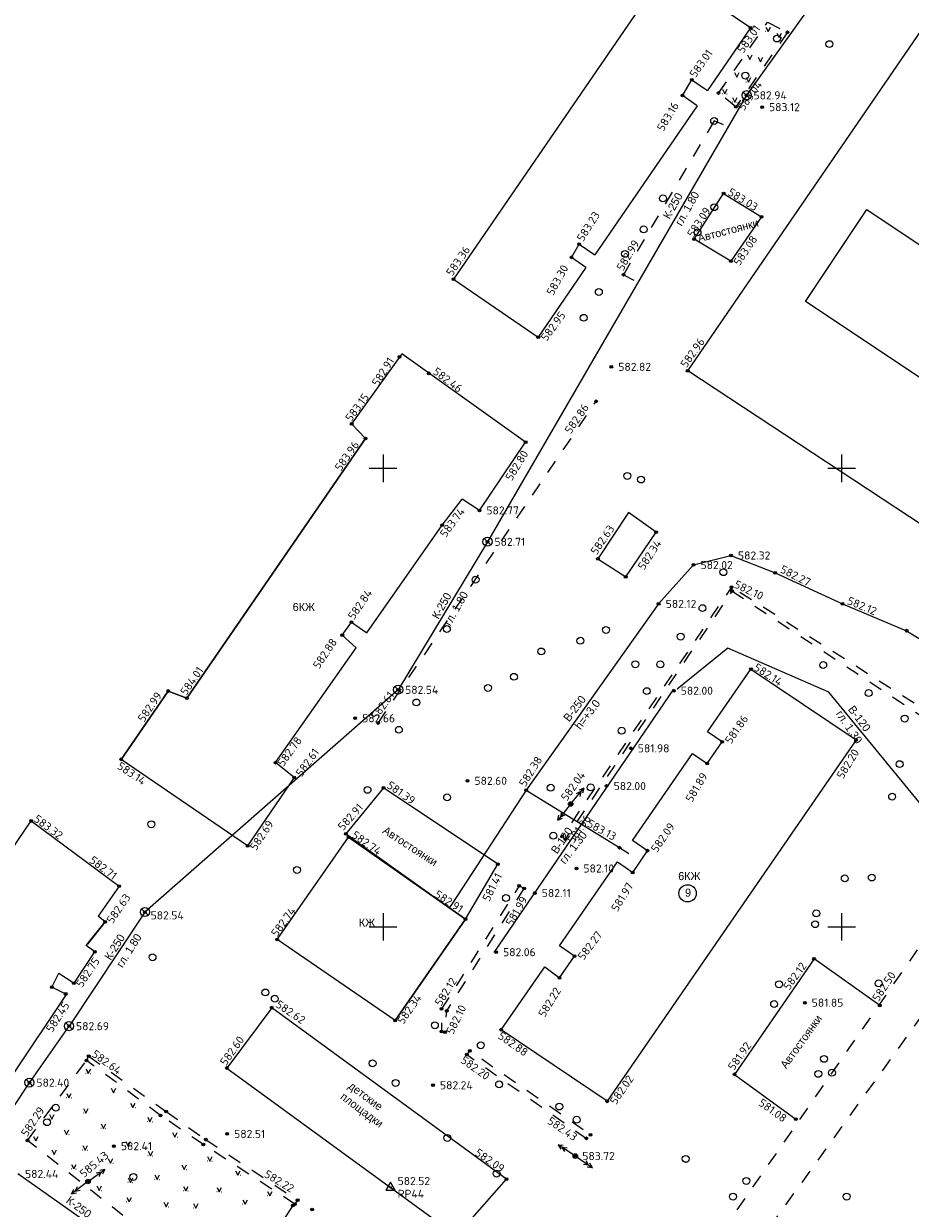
# Model space of a CAD drawing. Header units: metres. Extents: x 548732 to 549770, y 4592490 to 4594056.
# Tile 25 of 61: x 548961 to 549058, y 4593090 to 4593219. Entities that reach past the tile are written whole.
import ezdxf

# ---------------------------------------------------------------- set-up
doc = ezdxf.new("R2010")
doc.units = ezdxf.units.M
doc.header["$PDMODE"] = 32
doc.header["$PDSIZE"] = 0.3
doc.linetypes.add('Д_ТРОТ_ТРУБА', pattern=[3, 1.5, -1.5])
for name, color, linetype in [('(001) Сетка', 92, 'Continuous'), ('(003) Пункты', 7, 'Continuous'), ('(007) Здания', 7, 'Continuous'), ('(011) Колодцы', 7, 'Continuous'), ('(014) Водопровод', 5, 'ИК_Водопровод -------в--------'), ('(017) Канализация', 32, 'KANALIS_K_1'), ('(022) Возд. Линии', 7, 'Continuous'), ('(025) Дорога', 7, 'Continuous'), ('(036) Растительность', 7, 'Continuous'), ('(038) Деревья', 7, 'Continuous'), ('(040) Ограда', 7, 'Continuous'), ('(041) Текст', 7, 'Continuous'), ('V-CTRL-HCPT', 150, 'Continuous'), ('V-NODE', 1, 'Continuous'), ('V-NODE-TEXT', 11, 'Continuous')]:
    doc.layers.add(name, color=color, linetype=linetype)
doc.layers.add('Unknown Area Type', color=7, linetype='Continuous', lineweight=0)
doc.styles.add('BM-431', font='bm431.ttf')
doc.styles.add('D-431', font='d431.ttf')
doc.styles.add('P-131', font='p131.ttf')
doc.styles.add('S', font='txtwr', dxfattribs={"oblique": 15})
doc.styles.get("Standard").update_dxf_attribs({"font": 'simplex.shx'})
doc.linetypes.add('GAZ_VOZDUSH', pattern='A,1,-2,["~",Standard,S=3,R=0,X=-1.5,Y=-1.5],-1,10', length=14)
doc.linetypes.add('KANALIS_K', pattern='A,1,["<",Standard,S=1.8,R=0,X=-0.9,Y=-0.9],3,-1,["К",Standard,S=1.8,R=0,X=-0.9,Y=-0.9],-1,10', length=16)
doc.linetypes.add('KANALIS_K_1', pattern='A,1,[">",Standard,S=1.8,R=0,X=-0.9,Y=-0.9],3,-1,["К",Standard,S=1.8,R=0,X=-0.9,Y=-0.9],-1,10', length=16)
doc.linetypes.add('ИК_Водопровод -------в--------', pattern='A,9,-0.6,["В",Standard,S=1.2,R=0,X=0,Y=-0.6],-1.2', length=10.8)
doc.linetypes.add('ОГРАДА_V_ПРОВ', pattern='A,2.5,["v",Standard,S=1,R=0,X=0,Y=0],5,["v",Standard,S=1,R=180,X=0,Y=0],2.5', length=10)

# ---------------------------------------------------------------- blocks, each defined once
blk = doc.blocks.new('d')
at = {"layer": '(038) Деревья'}
blk.add_ellipse((0, 0), major_axis=(0.265, 0.265), ratio=1, start_param=5.497787, end_param=11.780972, dxfattribs=at)
blk = doc.blocks.new('strela1')
at = {"layer": '(022) Возд. Линии'}
for p, q in [((-2, 0), (-1.5, 0.25)), ((0, 0), (-2, 0)), ((-2, 0), (-1.5, -0.25)), ((-1.5, 0), (-1, 0.25)), ((-1.5, 0), (-1, -0.25))]:
    blk.add_line(p, q, dxfattribs=at)
blk = doc.blocks.new('strela2')
at = {"layer": '(022) Возд. Линии'}
for p, q in [((0, 0), (2, 0)), ((1.5, 0), (1, 0.25)), ((1.5, 0), (1, -0.25)), ((2, 0), (1.5, 0.25)), ((2, 0), (1.5, -0.25))]:
    blk.add_line(p, q, dxfattribs=at)
blk = doc.blocks.new('STOLB')
at = {"layer": '(022) Возд. Линии'}
blk.add_circle((0, 0), 0.25, dxfattribs=at)
blk = doc.blocks.new('I01171')
blk.add_line((-0.722283, 0.697501), (0.702286, -0.69785))
blk.add_circle((0, 0), 1)
at = {"color": 4, "style": 'S', "oblique": 15}
blk.add_attdef('Z', (1.616431, -1.093486), '', height=2, dxfattribs=at)
blk = doc.blocks.new('I04160')
for p, q in [((-0.5, 0), (-0.55, 0)), ((0.48, 0), (0.53, 0))]:
    blk.add_line(p, q)
blk.add_lwpolyline([(-0.5, 0.99), (0, 0), (0.51, 0.99)])
blk = doc.blocks.new('STA')
blk.add_lwpolyline([(0, 1), (-0.87, -0.5), (0.87, -0.5)], close=True)
blk.add_circle((0, 0), 0.118)
blk = doc.blocks.new('*U658', base_point=(549001.03, 4593092.08, 582.52))
at = {"layer": 'V-NODE-TEXT', "linetype": 'ByBlock', "char_height": 0.875}
for s, insert, attachment_point in [('582.52', (549001.8, 4593092.34, 582.52), 7), ('RP44', (549001.8, 4593091.82, 582.52), 1)]:
    blk.add_mtext(s, dxfattribs=dict(at, insert=insert, attachment_point=attachment_point))
blk = doc.blocks.new('*U659', base_point=(549001.032, 4593092.082, 582.518))
at = {"layer": 'V-CTRL-HCPT'}
blk.add_blockref('*U658', (549001.032, 4593092.082, 582.518), dxfattribs=at)
blk = doc.blocks.new('*U660', base_point=(549001.032, 4593092.082, 582.518))
at = {"layer": 'V-CTRL-HCPT', "xscale": 0.5833333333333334, "yscale": 0.5833333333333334, "zscale": 0.5833333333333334}
blk.add_blockref('STA', (549001.032, 4593092.082, 582.518), dxfattribs=at)
at = {"layer": 'V-CTRL-HCPT'}
blk.add_blockref('*U659', (549001.032, 4593092.082, 582.518), dxfattribs=at)

msp = doc.modelspace()

# ---------------------------------------------------------------- linework, layer by layer
at = {"layer": '(001) Сетка'}
for p, q in [((549000.2, 4593172), (549000.2, 4593169)), ((549050.2, 4593172), (549050.2, 4593169)), ((548998.7, 4593170.5), (549001.7, 4593170.5)), ((549048.7, 4593170.5), (549051.7, 4593170.5)), ((549000.2, 4593122), (549000.2, 4593119)), ((549050.2, 4593122), (549050.2, 4593119)), ((548998.7, 4593120.5), (549001.7, 4593120.5)), ((549048.7, 4593120.5), (549051.7, 4593120.5))]:
    msp.add_line(p, q, dxfattribs=at)
at = {"layer": '(003) Пункты', "color": 7}
for p in [(549040.28, 4593218.52, 583.1), (549044.3, 4593218.04, 582.98), (549033.87, 4593212.86, 583.01), (549032.86, 4593211.16, 583.16), (549036.78, 4593211.42, 583.25), (549039.84, 4593211.17, 582.94), (549038.68, 4593209.92, 583.04), (549041.53, 4593209.88, 583.12), (549037.34, 4593200.46, 583.03), (549041.46, 4593197.93, 583.06), (549034.13, 4593195.48, 583.09), (549021.58, 4593194.93, -0.07), (549020.75, 4593193.5), (549038.13, 4593193.08, 583.08), (549026.42, 4593191.61, 582.99), (549007.88, 4593191.11, 583.36), (549017.13, 4593184.8, 582.95), (549002.01, 4593182.66, 582.91), (549025.09, 4593181.56, 582.82), (549005.2, 4593180.85, 582.46), (549033.42, 4593181.13, 582.96), (549023.43, 4593177.8, 582.86), (548996.78, 4593175.34, 583.15), (548998.29, 4593173.76, 583.96), (549015.75, 4593173.34, 582.8), (549010.71, 4593165.9, 582.77), (549006.66, 4593164.3, 583.74), (549029.99, 4593163.54, 582.34), (549011.59, 4593162.48, 582.71), (549023.62, 4593160.64, 582.63), (549038.14, 4593160.99, 582.32), (549034.06, 4593159.96, 582.02), (549026.66, 4593158.66, 582.35), (549042.96, 4593159.1, 582.27), (549038.19, 4593157.54, 582.11), (549038.27, 4593157.1, 582.13), (549030.25, 4593155.71, 582.12), (549050.29, 4593155.72, 582.12), (548996.76, 4593153.73, 582.84), (548995.76, 4593152.31, 582.88), (549057.29, 4593152.79, 582.17), (549040.32, 4593148.58, 582.14), (548976.77, 4593146.21, 582.99), (548978.82, 4593145.44, 584.01), (549001.85, 4593146.34, 582.54), (549031.9, 4593146.24, 582), (548997.17, 4593143.24, 582.66), (548999.66, 4593142.72, 582.61), (549027.21, 4593139.96, 581.98), (549037.18, 4593140.66, 581.86), (549051.78, 4593140.87, 582.2), (548971.64, 4593138.76, 583.14), (548988.49, 4593138.4, 582.95), (549035.55, 4593138.3, 581.89), (548990.52, 4593136.77, 582.59), (549009.41, 4593136.42, 582.6), (549000.26, 4593135.65, 581.39), (549015.8, 4593135.39, 582.38), (549024.58, 4593135.85, 582), (549020.66, 4593133.89, 582.04), (548961.83, 4593132.04, 583.32), (548996.14, 4593130.63, 582.91), (548996.45, 4593130.29, 582.74), (549019.73, 4593130.36, 581.99), (549020.09, 4593130.06, 581.96), (548985.44, 4593129.33, 582.69), (549025.97, 4593129.13, 583.13), (549029.04, 4593128.8, 582.09), (549012.72, 4593127.33, 581.41), (549021.29, 4593126.86, 582.1), (549027.42, 4593126.43, 581.97), (548971.43, 4593124.94, 582.71), (549015.04, 4593124.96, 582), (549015.6, 4593124.68, 581.99), (549016.74, 4593124.18, 582.11), (548974.24, 4593122.1, 582.54), (548969.91, 4593121.05, 582.63), (549009.19, 4593121.32, 582.91), (548988.65, 4593119.12, 582.74), (548968.79, 4593117.77, 582.65), (549012.53, 4593117.73, 582.06), (549021.07, 4593117.3, 582.27), (549047.19, 4593117.01, 582.12), (548966.5, 4593114.36, 582.75), (549019.44, 4593114.93, 582.22), (548964.1, 4593113.91, 583.56), (548965.6, 4593113.18, 582.45), (548988.06, 4593111.68, 582.62), (549006.57, 4593111.55, 582.12), (549046.18, 4593112.22, 581.85), (549054.37, 4593111.92, 582.5), (549001.52, 4593110.28, 582.34), (549007.16, 4593111.34, 582.05), (548965.97, 4593109.67, 582.69), (549006.57, 4593109.08, 582.18), (549006.96, 4593109, 582.1), (549013.09, 4593109.28, 582.88), (548968.11, 4593106.4, 582.64), (549009.33, 4593106.57, 582.2), (549009.66, 4593106.97, 582.21), (548967.87, 4593105.92, 582.59), (548983.18, 4593105.1, 582.6), (549038.52, 4593104.41, 581.92), (548961.65, 4593103.5, 582.4), (549005.65, 4593103.22, 582.24), (549024.64, 4593101.47, 582.02), (548975.95, 4593099.93, 582.55), (548976.55, 4593100.35, 582.56), (549045.21, 4593099.52, 581.08), (548980.88, 4593097.29, 582.54), (548983.21, 4593097.91, 582.51), (549022.37, 4593097.43, 582.42), (549022.83, 4593097.8, 582.29), (548961.45, 4593097.21, 582.29), (548970.86, 4593096.58, 582.41), (548980.61, 4593096.76, 582.45), (549021.17, 4593095.5, 583.72), (548968.03, 4593092.72, 585.43), (549013.65, 4593092.98, 582.09), (548990.36, 4593090.11, 582.21), (548990.59, 4593090.26, 582.13), (548990.89, 4593090.68, 582.22), (548992.47, 4593089.67, 582.14)]:
    msp.add_point(p, dxfattribs=at)
at = {"layer": '(007) Здания'}
for p, q in [((549033.42, 4593181.13), (549112.07, 4593295.8)), ((549030.98, 4593224.82), (549007.88, 4593191.11)), ((549040.28, 4593218.52), (549030.98, 4593224.82)), ((549034.13, 4593195.48), (549037.34, 4593200.46)), ((549037.34, 4593200.46), (549041.46, 4593197.93)), ((549041.46, 4593197.93), (549038.13, 4593193.08)), ((549038.13, 4593193.08), (549034.13, 4593195.48)), ((549015.75, 4593173.34), (549002.24, 4593182.97)), ((549125.97, 4593120.12), (549033.42, 4593181.13)), ((548996.78, 4593175.34), (548998.29, 4593173.76)), ((548998.29, 4593173.76), (548978.82, 4593145.44)), ((549010.71, 4593165.9), (549015.75, 4593173.34)), ((549026.95, 4593165.67), (549023.62, 4593160.64)), ((549029.99, 4593163.54), (549026.95, 4593165.67)), ((549026.66, 4593158.66), (549029.99, 4593163.54)), ((549023.62, 4593160.64), (549026.66, 4593158.66)), ((549035.59, 4593141.75), (549040.32, 4593148.58)), ((549040.32, 4593148.58), (549051.78, 4593140.87)), ((548976.77, 4593146.21), (548971.64, 4593138.76)), ((548978.82, 4593145.44), (548976.77, 4593146.21)), ((549051.78, 4593140.87), (549024.64, 4593101.47)), ((549027.39, 4593129.92), (549033.96, 4593139.41)), ((548990.52, 4593136.77), (548988.49, 4593138.4)), ((549000.26, 4593135.65), (548996.14, 4593130.63)), ((549012.72, 4593127.33), (549000.26, 4593135.65)), ((548961.83, 4593132.04), (548971.43, 4593124.94)), ((548988.65, 4593119.12), (548996.45, 4593130.29)), ((548996.14, 4593130.63), (549009.19, 4593121.32)), ((548996.45, 4593130.29), (549009.19, 4593121.32)), ((549009.19, 4593121.32), (549012.72, 4593127.33)), ((549019.43, 4593118.44), (549025.77, 4593127.58)), ((548971.43, 4593124.94), (548969.13, 4593121.67)), ((548967.84, 4593118.47), (548969.91, 4593121.05)), ((548969.91, 4593121.05), (548967.97, 4593118.62)), ((548969.91, 4593121.05), (548969.13, 4593121.67)), ((549009.19, 4593121.32), (549001.52, 4593110.28)), ((548968.79, 4593117.77), (548967.84, 4593118.47)), ((549001.52, 4593110.28), (548988.65, 4593119.12)), ((548966.51, 4593114.36), (548968.79, 4593117.77)), ((549047.19, 4593117.01), (549038.52, 4593104.41)), ((549054.37, 4593111.92), (549047.19, 4593117.01)), ((549013.09, 4593109.28), (549017.83, 4593116.12)), ((548959.98, 4593104.59), (548965.68, 4593113.12)), ((549024.64, 4593101.47), (549013.09, 4593109.28)), ((549038.52, 4593104.41), (549045.21, 4593099.52))]:
    msp.add_line(p, q, dxfattribs=at)
at = {"layer": '(007) Здания', "flags": 128}
for points in [[(549115.23, 4593247.32), (549145.91, 4593225.75), (549149.89, 4593231.42), (549158.43, 4593225.41), (549105.33, 4593149.35), (549046.27, 4593188.7), (549052.94, 4593198.71), (549073.58, 4593184.96), (549115.23, 4593247.32)], [(549034.44, 4593210.02), (549032.86, 4593211.16), (549033.87, 4593212.86), (549035.59, 4593211.68)], [(549022.33, 4593192.38), (549020.75, 4593193.5), (549021.58, 4593194.93), (549023.28, 4593193.76)]]:
    msp.add_lwpolyline(points, dxfattribs=at)
at = {"layer": '(007) Здания'}
for points in [[(549040.28, 4593218.52), (549035.59, 4593211.68)], [(549034.44, 4593210.02), (549023.28, 4593193.76)], [(549022.33, 4593192.38), (549017.13, 4593184.8)], [(549007.88, 4593191.11), (549017.13, 4593184.8)], [(549002.24, 4593182.97), (548996.78, 4593175.34), (548998.29, 4593173.76), (548978.82, 4593145.44), (548976.77, 4593146.21), (548971.64, 4593138.76)], [(548990.52, 4593136.77), (548985.44, 4593129.34), (548971.64, 4593138.76), (548976.77, 4593146.21), (548978.82, 4593145.44), (548998.29, 4593173.76)], [(548988.49, 4593138.4), (548997.27, 4593150.91), (548995.76, 4593152.31), (548996.76, 4593153.73), (548998.42, 4593152.56), (549006.66, 4593164.3), (549008.83, 4593167.13)], [(549010.71, 4593165.9), (549008.83, 4593167.13)], [(549035.59, 4593141.75), (549040.32, 4593148.58)], [(549035.59, 4593141.75), (549040.32, 4593148.58), (549051.78, 4593140.87)], [(549033.96, 4593139.41), (549035.55, 4593138.3), (549037.18, 4593140.66), (549035.59, 4593141.75)], [(549051.78, 4593140.87), (549024.64, 4593101.47), (549013.09, 4593109.28)], [(549027.39, 4593129.92), (549033.96, 4593139.41)], [(549027.39, 4593129.92), (549033.96, 4593139.41)], [(548934.51, 4593091.79), (548961.83, 4593132.04)], [(549001.52, 4593110.28), (549009.19, 4593121.32), (548996.45, 4593130.29)], [(549025.77, 4593127.58), (549027.42, 4593126.43), (549029.04, 4593128.8), (549027.39, 4593129.92)], [(549019.43, 4593118.44), (549025.77, 4593127.58)], [(549019.43, 4593118.44), (549025.77, 4593127.58)], [(548968.79, 4593117.77), (548967.84, 4593118.47), (548969.91, 4593121.05)], [(549017.83, 4593116.12), (549019.44, 4593114.93), (549021.07, 4593117.3), (549019.43, 4593118.44)], [(549013.09, 4593109.28), (549017.83, 4593116.12)], [(549013.09, 4593109.28), (549017.83, 4593116.12)], [(548965.68, 4593113.12), (548964.1, 4593113.91), (548964.87, 4593115.45), (548966.51, 4593114.36)]]:
    msp.add_lwpolyline(points, dxfattribs=at)
msp.add_circle((549033.41, 4593124.15), 0.942, dxfattribs=at)
at = {"layer": '(014) Водопровод', "linetype": 'GAZ_VOZDUSH'}
for p, q in [((549034.06, 4593159.96), (549038.14, 4593160.99)), ((549038.14, 4593160.99), (549042.96, 4593159.1)), ((549030.25, 4593155.71), (549034.06, 4593159.96)), ((549042.96, 4593159.1), (549050.29, 4593155.72)), ((549030.25, 4593155.71), (549015.8, 4593135.39)), ((549050.29, 4593155.72), (549057.29, 4593152.79)), ((549057.29, 4593152.79), (549070.38, 4593144.79)), ((549015.8, 4593135.39), (549007.7, 4593122.97)), ((549015.8, 4593135.39), (549025.97, 4593129.13)), ((549025.97, 4593129.13), (549027, 4593128.48))]:
    msp.add_line(p, q, dxfattribs=at)
at = {"layer": '(014) Водопровод', "flags": 128}
for points in [[(549149.74, 4593045.62), (549095.39, 4593068.08), (549107.46, 4593085.44), (549107.76, 4593094.57), (549100.95, 4593102.36), (549060.28, 4593132.1), (549048.79, 4593146.07), (549037.81, 4593150.89), (549032.26, 4593146.43)], [(549012.33, 4593117.7), (549031.92, 4593146.4)]]:
    msp.add_lwpolyline(points, dxfattribs=at)
at = {"layer": '(017) Канализация', "linetype": 'KANALIS_K'}
for p, q in [((549046.8, 4593220.94), (549039.84, 4593211.17)), ((549039.84, 4593211.17), (549011.59, 4593162.48)), ((549011.59, 4593162.48), (549001.85, 4593146.34)), ((549001.85, 4593146.34), (548974.24, 4593122.1)), ((548974.24, 4593122.1), (548965.97, 4593109.67)), ((548961.65, 4593103.5), (548965.97, 4593109.67)), ((548956.31, 4593095.45), (548961.65, 4593103.5)), ((548974.98, 4593083.28), (548960.4, 4593093.55))]:
    msp.add_line(p, q, dxfattribs=at)
at = {"layer": '(025) Дорога', "linetype": 'Д_ТРОТ_ТРУБА'}
for p, q in [((549036.78, 4593211.42), (549042.12, 4593219.13)), ((549042.12, 4593219.13), (549044.3, 4593218.04)), ((549044.3, 4593218.04), (549038.68, 4593209.92)), ((549038.68, 4593209.92), (549036.78, 4593211.42)), ((549036.3, 4593208.38), (549026.42, 4593191.61)), ((548999.66, 4593142.72), (549023.43, 4593177.8)), ((549061.86, 4593122.91), (549034.03, 4593082.79)), ((549037.12, 4593080.45), (549065.46, 4593119.82)), ((548975.95, 4593099.93), (548967.87, 4593105.92)), ((548968.11, 4593106.4), (548976.55, 4593100.35)), ((548976.55, 4593100.35), (548980.88, 4593097.29)), ((548980.61, 4593096.76), (548975.95, 4593099.93)), ((548983.62, 4593079.73), (548961.45, 4593097.21)), ((548990.59, 4593090.26), (548980.61, 4593096.76)), ((548980.88, 4593097.29), (548990.89, 4593090.68)), ((548990.36, 4593090.11), (548983.62, 4593079.73))]:
    msp.add_line(p, q, dxfattribs=at)
at = {"layer": '(025) Дорога', "linetype": 'Д_ТРОТ_ТРУБА', "flags": 128}
for points in [[(549038.27, 4593157.1), (549038.19, 4593157.54), (549019.73, 4593130.36), (549020.09, 4593130.06)], [(549061.35, 4593141.88), (549062.31, 4593142.21), (549038.19, 4593157.54), (549038.27, 4593157.1)], [(549015.6, 4593124.68), (549015.04, 4593124.96), (549006.57, 4593111.55), (549006.57, 4593109.08), (549006.96, 4593109), (549007.16, 4593111.34)], [(549009.66, 4593106.97), (549009.33, 4593106.57), (549022.37, 4593097.43), (549022.83, 4593097.8)]]:
    msp.add_lwpolyline(points, close=True, dxfattribs=at)
msp.add_lwpolyline([(548961.45, 4593097.21), (548967.87, 4593105.92)], dxfattribs=at)
at = {"layer": '(040) Ограда', "linetype": 'ОГРАДА_V_ПРОВ'}
for p, q in [((548988.06, 4593111.68), (548983.18, 4593105.1)), ((549013.65, 4593092.98), (548988.06, 4593111.68)), ((548983.18, 4593105.1), (549008.23, 4593086.84)), ((549008.23, 4593086.84), (549013.65, 4593092.98))]:
    msp.add_line(p, q, dxfattribs=at)
for p, q in [((549039.48, 4593211.53), (549040.19, 4593210.83)), ((549011.23, 4593162.84), (549011.94, 4593162.14)), ((549001.49, 4593146.7), (549002.2, 4593146)), ((548973.88, 4593122.46), (548974.59, 4593121.76)), ((548965.6, 4593110.02), (548966.32, 4593109.32)), ((548961.28, 4593103.85), (548962, 4593103.16))]:
    msp.add_line(p, q)
for centre in [(549039.84, 4593211.18), (549011.59, 4593162.49), (549001.85, 4593146.35), (548974.24, 4593122.11), (548965.97, 4593109.67), (548961.64, 4593103.51)]:
    msp.add_circle(centre, 0.5)
at = {"layer": 'Unknown Area Type', "linetype": 'ByBlock'}
for p, q in [((549037.32, 4593207.96), (549036.3, 4593208.38)), ((549026.42, 4593191.61), (549027.56, 4593191)), ((549007.4, 4593122.58), (549005.77, 4593123.75)), ((549007.7, 4593122.97), (549007.4, 4593122.58)), ((548967.87, 4593105.92), (548968.11, 4593106.4)), ((548990.89, 4593090.68), (548990.59, 4593090.26))]:
    msp.add_line(p, q, dxfattribs=at)

# ---------------------------------------------------------------- block references
at = {"layer": '(011) Колодцы', "xscale": 0.5, "yscale": 0.5, "zscale": 0.5}
for p in [(549039.84, 4593211.18, 583.32), (549011.59, 4593162.49, 1166.03), (549001.85, 4593146.35, 583.32), (548974.24, 4593122.11, 583.32), (548965.97, 4593109.67, 583.32), (548961.64, 4593103.51, 583.32)]:
    msp.add_blockref('I01171', p, dxfattribs=at)
at = {"layer": '(022) Возд. Линии'}
for name, p, rotation in [('strela1', (549020.82, 4593134.08, 582.04), 230.5184969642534), ('strela2', (549020.5, 4593133.69, 582.04), 232.0429205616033), ('STOLB', (549020.66, 4593133.89, 582.04), 51.00522516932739), ('strela2', (549020.96, 4593095.64, 583.72), 146.7154689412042), ('STOLB', (549021.17, 4593095.5, 583.72), 51.00522516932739), ('strela1', (549021.38, 4593095.36, 583.72), 145.1910453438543), ('strela1', (548968.24, 4593092.86, 585.43), 215.2757958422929), ('strela2', (548967.83, 4593092.57, 585.43), 216.8002194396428), ('STOLB', (548968.03, 4593092.72, 585.43), 51.00522516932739)]:
    msp.add_blockref(name, p, dxfattribs=dict(at, rotation=rotation))
at = {"layer": '(036) Растительность', "linetype": 'Continuous', "xscale": 0.5, "yscale": 0.5, "zscale": 0.5}
for p in [(549042.19, 4593218.12, 584.98), (549043.4, 4593217.46, 584.98), (549040.2, 4593215.09, 584.98), (549041.36, 4593214.82, 584.98), (549038.78, 4593213.16, 584.98), (549040.05, 4593212.6, 584.98), (549037.45, 4593211.34, 584.98), (549038.54, 4593210.43, 584.98), (548968.07, 4593104.5, 584.98), (548970.82, 4593102.4, 584.98), (548965.96, 4593101.84, 584.98), (548964.09, 4593099.53, 584.98), (548967.8, 4593100.19, 584.98), (548972.93, 4593100.78, 584.98), (548969.72, 4593098.52, 584.98), (548974.79, 4593099.24, 584.98), (548962.35, 4593097.15, 584.98), (548965.7, 4593097.85, 584.98), (548977.51, 4593097.57, 584.98), (548964.35, 4593095.67, 584.98), (548967.72, 4593096.15, 584.98), (548972.41, 4593096.58, 584.98), (548970.5, 4593094.72, 584.98), (548974.84, 4593095.53, 584.98), (548981.31, 4593094.96, 584.98), (548966.48, 4593094.1, 584.98), (548978.53, 4593094.04, 584.98), (548984.38, 4593093.4, 584.98), (548972.66, 4593092.62, 584.98), (548975.57, 4593092.96, 584.98), (548969.26, 4593091.76, 584.98), (548972.52, 4593090.49, 584.98), (548978.69, 4593091.69, 1166.57), (548982.35, 4593091.58, 584.98), (548987.86, 4593091.15, 584.98), (548976.57, 4593089.97, 584.98), (548979.79, 4593089.83, 584.98), (548985.17, 4593090.24, 584.98)]:
    msp.add_blockref('I04160', p, dxfattribs=at)
at = {"layer": '(038) Деревья', "linetype": 'Continuous'}
for p in [(549043.15, 4593217.36), (549048.87, 4593216.75), (549039.71, 4593213.32), (549036.3, 4593208.38), (549030.72, 4593199.93), (549036.32, 4593198.97), (549028.61, 4593196.55), (549034.49, 4593196.22), (549026.59, 4593193.88), (549023.73, 4593189.72), (549022.08, 4593186.91), (549026.83, 4593169.66), (549028.33, 4593169.27), (549037.31, 4593159.17), (549010.29, 4593158.35), (549035.03, 4593155.25), (549007.16, 4593152.97), (549024.51, 4593152.87), (549021.72, 4593151.69), (549032.66, 4593152.14), (549017.46, 4593150.52), (549027.7, 4593149.13), (549030.44, 4593149.11), (549048.19, 4593149.04), (549014.48, 4593147.76), (549011.64, 4593146.55), (549028.96, 4593146.2), (549003.84, 4593144.96), (549053.14, 4593145.99), (549057.08, 4593143.2), (549001.93, 4593141.98), (549026.21, 4593141.88), (549056.52, 4593138.24), (548998.51, 4593135.43), (549007.19, 4593134.61), (549018.48, 4593135.66), (549022.83, 4593135.7), (549055.71, 4593134.7), (548974.94, 4593131.68), (549018.76, 4593130.43), (548990.82, 4593126.7), (549050.55, 4593125.78), (549053.49, 4593125.87), (549013.6, 4593123.64), (549047.44, 4593121.96), (549047.31, 4593120.78), (548975.07, 4593117.17), (549043.38, 4593114.23), (549054.23, 4593114.33), (548987.37, 4593113.34), (548988.4, 4593112.66), (549042.84, 4593112.08), (549005.85, 4593109.76), (549010.86, 4593107.58), (549048.29, 4593106.1), (548999.06, 4593105.61), (549047.66, 4593104.46), (549049.15, 4593104.59), (549001.57, 4593103.47), (549012.86, 4593103.32), (549019.42, 4593100.9), (548964.52, 4593100.77), (548963.57, 4593099.19), (549021.31, 4593099.46), (549007.22, 4593097.47), (549033.2, 4593095.19), (548972.98, 4593093.22), (549012.58, 4593093.58), (549039.82, 4593092.78), (549038.36, 4593091.08), (549050.75, 4593091.08)]:
    msp.add_blockref('d', p, dxfattribs=at)
at = {"layer": 'V-NODE'}
msp.add_blockref('*U660', (549001.03, 4593092.08, 582.52), dxfattribs=at)

# ---------------------------------------------------------------- texts
at = {"layer": '(003) Пункты', "color": 7}
for s, rotation, p in [('583.01', 54.9342, (549039.47, 4593215.68, 583)), ('583.01', 55.0055, (549034.27, 4593213.01, 583.01)), ('583.04', 54.9794, (549039.54, 4593209.41, 583.04)), ('583.16', 59.1221, (549030.76, 4593207.17, 583.16)), ('583.03', 328.2277, (549037.7, 4593200.37, 583.03)), ('583.23', 57.7186, (549022.01, 4593195.14, -0.07)), ('583.09', 56.7866, (549034.03, 4593195.6, 583.09)), ('583.08', 55.9977, (549039.07, 4593192.51, 583.08)), ('583.36', 55.6718, (549007.74, 4593191.38, 583.36)), ('582.99', 59.6582, (549026.37, 4593191.95, 582.99)), ('583.30', 61.0438, (549018.74, 4593189.26)), ('582.95', 53.4411, (549018.03, 4593184.28, 582.95)), ('582.96', 54.9063, (549033.28, 4593181.38, 582.96)), ('582.91', 57.5586, (548999.66, 4593179.36, 582.91)), ('582.46', 323.0166, (549005.55, 4593180.87, 582.46)), ('583.15', 53.7128, (548996.73, 4593175.51, 583.15)), ('582.86', 55.506, (549020.66, 4593174.17, 582.86)), ('583.96', 55.2037, (548995.59, 4593170.11, 583.96)), ('582.80', 58.5913, (549014.23, 4593169.05)), ('583.74', 53.4636, (549007.04, 4593162.88, 583.74)), ('582.63', 55.5965, (549023.48, 4593160.98, 582.63)), ('582.34', 56.693, (549028.65, 4593159.33, 582.34)), ('582.27', 332.9788, (549043.41, 4593159.19, 582.27)), ('582.10', 334.398, (549038.39, 4593157.54, 582.1)), ('582.84', 55.5583, (548997.03, 4593153.91, 582.84)), ('582.12', 337.2268, (549050.72, 4593155.73, 582.12)), ('582.88', 56.1449, (548993.22, 4593148.54, 582.88)), ('582.14', 327.2778, (549040.53, 4593148.55, 582.14)), ('584.01', 55.0949, (548978.74, 4593145.66, 584.01)), ('582.99', 55.6937, (548974.12, 4593142.74, 582.99)), ('582.61', 54.6162, (548999.53, 4593142.99, 582.61)), ('581.86', 55.7142, (549038.14, 4593140.36, 581.86)), ('582.78', 54.3473, (548989.33, 4593137.9, 582.78)), ('582.61', 54.3557, (548991.33, 4593136.79, 582.61)), ('582.38', 57.9188, (549015.71, 4593135.68, 582.38)), ('582.20', 58.7847, (549050.35, 4593136.54, 582.2)), ('583.14', 326.0061, (548971.13, 4593137.82, 583.14)), ('582.04', 54.2488, (549020.23, 4593134.13, 582.04)), ('581.89', 59.4239, (549033.88, 4593134, 581.89)), ('581.39', 325.0583, (549000.53, 4593135.73, 581.39)), ('582.91', 48.1304, (548995.84, 4593130.93, 582.91)), ('583.32', 323.5051, (548962.03, 4593132.08, 583.32)), ('581.96', 54.7172, (549020.95, 4593129.5, 581.96)), ('582.69', 56.546, (548986.35, 4593128.74, 582.69)), ('583.13', 330.9304, (549022.36, 4593131.5, 583.13)), ('582.09', 55.3849, (549030.06, 4593128.52, 582.09)), ('582.74', 324.8269, (548996.7, 4593130.31, 582.74)), ('582.71', 322.8275, (548968.1, 4593127.59, 0.17)), ('581.41', 63.0347, (549011.77, 4593123.18, 581.41)), ('581.97', 58.3288, (549025.76, 4593122.07, 581.97)), ('582.63', 55.4136, (548970.71, 4593120.77, 582.63)), ('582.91', 327.1885, (549005.73, 4593123.81, 582.91)), ('581.99', 59.9466, (549014.28, 4593120.51, 581.99)), ('582.74', 54.1651, (548988.64, 4593119.32, 582.74)), ('582.27', 53.2109, (549022.06, 4593116.78, 582.27)), ('582.75', 56.2944, (548967.39, 4593113.81, 582.75)), ('582.12', 54.0211, (549044.48, 4593113.51, 582.12)), ('582.50', 56.6222, (549054.21, 4593112.27, 582.5)), ('582.12', 57.673, (549006.52, 4593111.77, 582.12)), ('582.34', 55.1115, (549002.41, 4593109.8, 582.34)), ('582.22', 58.4473, (549017.82, 4593110.55, 582.22)), ('582.45', 57.4254, (548964.13, 4593108.9)), ('582.62', 325.9783, (548988.41, 4593111.82, 582.62)), ('582.10', 63.7638, (549007.84, 4593108.7, 582.1)), ('582.60', 54.7755, (548983.08, 4593105.28, 582.6)), ('582.88', 324.7477, (549012.64, 4593108.41, 582.88)), ('581.92', 54.6966, (549038.45, 4593104.76, 581.92)), ('582.64', 324.3565, (548968.36, 4593106.43, 582.64)), ('582.20', 324.6885, (549008.58, 4593105.76, 582.2)), ('582.02', 55.4209, (549025.59, 4593101.02, 582.02)), ('581.08', 324.2488, (549041.05, 4593101.11)), ('582.29', 56.2317, (548961.39, 4593097.53, 582.29)), ('582.43', 325.7057, (549018.03, 4593099.12, 582.42)), ('582.09', 325.7393, (549010.13, 4593095.65, 582.09)), ('585.43', 39.9794, (548967.59, 4593093.09, 585.43)), ('582.22', 329.126, (548987.15, 4593093.28, 582.22))]:
    msp.add_text(s, height=0.88, rotation=rotation, dxfattribs=at).set_placement(p)
for s, p in [('582.94', (549040.6, 4593210.73, 582.94)), ('583.12', (549042.29, 4593209.44, 583.12)), ('582.82', (549025.85, 4593181.12, 582.82)), ('582.77', (549011.47, 4593165.46, 582.77)), ('582.71', (549012.35, 4593162.04, 582.71)), ('582.32', (549038.9, 4593160.55, 582.32)), ('582.02', (549034.82, 4593159.51, 582.02)), ('582.12', (549031.02, 4593155.27, 582.12)), ('582.54', (549002.61, 4593145.9, 582.54)), ('582.00', (549032.66, 4593145.8, 582)), ('582.66', (548997.93, 4593142.8, 582.66)), ('581.98', (549027.98, 4593139.52, 581.98)), ('582.60', (549010.17, 4593135.98, 582.6)), ('582.00', (549025.35, 4593135.41, 582)), ('582.10', (549022.05, 4593126.42, 582.1)), ('582.11', (549017.51, 4593123.74, 582.11)), ('582.54', (548974.86, 4593121.31, 582.54)), ('582.06', (549013.29, 4593117.29, 582.06)), ('581.85', (549046.94, 4593111.78, 581.85)), ('582.69', (548966.73, 4593109.22, 582.69)), ('582.40', (548962.41, 4593103.06, 582.4)), ('582.24', (549006.41, 4593102.78, 582.24)), ('582.51', (548983.97, 4593097.47, 582.51)), ('582.41', (548971.62, 4593096.14, 582.41)), ('583.72', (549021.93, 4593095.06, 583.72)), ('582.44', (548961.17, 4593093.11, 582.44))]:
    msp.add_text(s, height=0.88, dxfattribs=at).set_placement(p)
at = {"layer": '(007) Здания', "style": 'P-131'}
for s, p in [('6КЖ', (548990.35, 4593154.93)), ('6КЖ', (549032.39, 4593125.59)), ('9', (549033.13, 4593123.78)), ('КЖ', (548997.57, 4593120.52))]:
    msp.add_text(s, height=0.88, dxfattribs=at).set_placement(p)
at = {"layer": '(014) Водопровод', "color": 0, "linetype": 'Continuous', "style": 'D-431'}
for s, rotation, p in [('В-250', 52.7838, (549020.49, 4593142.79)), ('h=+3.0', 53.0075, (549021.74, 4593141.92)), ('гл. 1.30', 303.7486, (549049.53, 4593143.73)), ('В-120', 306.8303, (549050.85, 4593144.2)), ('В-120', 55.2742, (549019.16, 4593128.38)), ('гл. 1.30', 52.1925, (549020.03, 4593127.27))]:
    msp.add_text(s, height=0.88, rotation=rotation, dxfattribs=at).set_placement(p)
at = {"layer": '(017) Канализация', "color": 0, "linetype": 'Continuous', "style": 'D-431'}
for s, rotation, p in [('гл. 1.80', 60.6074, (549032.75, 4593196.85)), ('К-250', 60.6074, (549031.44, 4593197.59)), ('К-250', 60.6074, (549006.23, 4593153.98)), ('гл. 1.80', 60.6074, (549007.54, 4593153.24)), ('К-250', 57.866, (548970.51, 4593116.78)), ('гл. 1.80', 57.866, (548971.79, 4593115.97)), ('К-250', 323.2959, (548965.56, 4593090.49))]:
    msp.add_text(s, height=0.875, rotation=rotation, dxfattribs=at).set_placement(p)
at = {"layer": '(041) Текст', "lineweight": 0, "style": 'BM-431'}
for rotation, p in [(14.8607, (549034.65, 4593195.14)), (326.9131, (549000.08, 4593130.78)), (54.3945, (549044.16, 4593104.96))]:
    msp.add_text('Автостоянки', height=0.875, rotation=rotation, dxfattribs=at).set_placement(p)
at = {"layer": '(041) Текст', "lineweight": 0, "insert": (548996.86, 4593103.67), "char_height": 0.875, "width": 2.97, "attachment_point": 1, "rotation": 323.2649, "style": 'BM-431'}
msp.add_mtext(' детские площадки', dxfattribs=at)

doc.saveas('drawing.dxf')
